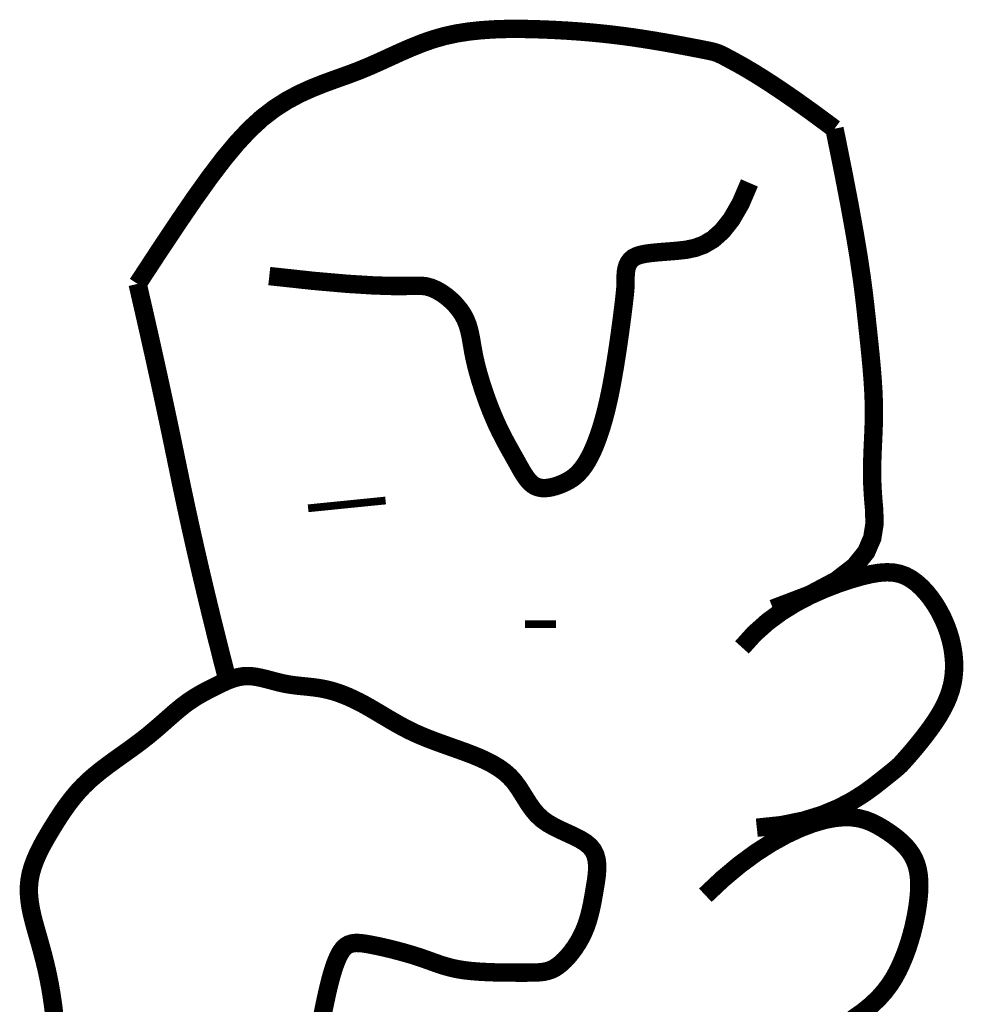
# Model space of a CAD drawing. Extents: x -2.9 to 5.6, y -8 to 3.
# Tile 136 of 140: x 4.541 to 4.66, y -6.143 to -6.02. Entities that reach past the tile are written whole.
import ezdxf

# ---------------------------------------------------------------- set-up
doc = ezdxf.new("R2010")
doc.units = 0
doc.header["$MEASUREMENT"] = 0
doc.layers.add('FACE', color=160, linetype='CONTINUOUS')

msp = doc.modelspace()

# ---------------------------------------------------------------- linework, layer by layer
at = {"layer": 'FACE', "color": 5}
for points, const_width in [([(4.556263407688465, -6.053092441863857), (4.558879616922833, -6.049095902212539), (4.561225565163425, -6.045564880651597), (4.56334076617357, -6.042466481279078), (4.56526473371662, -6.039767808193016), (4.5670369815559, -6.037435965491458), (4.568697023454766, -6.035438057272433), (4.570284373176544, -6.033741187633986), (4.571838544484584, -6.032312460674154), (4.5733913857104, -6.031118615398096), (4.574944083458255, -6.030124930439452), (4.576490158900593, -6.029296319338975), (4.578023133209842, -6.028597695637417), (4.579536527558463, -6.027993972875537), (4.581023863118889, -6.027450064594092), (4.582478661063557, -6.026930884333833), (4.583894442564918, -6.02640134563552), (4.585268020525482, -6.025835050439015), (4.586609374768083, -6.025240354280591), (4.587931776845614, -6.024634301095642), (4.589248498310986, -6.024033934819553), (4.590572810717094, -6.023456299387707), (4.591917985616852, -6.022918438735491), (4.593297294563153, -6.022437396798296), (4.594724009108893, -6.022030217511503), (4.59620697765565, -6.021709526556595), (4.597737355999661, -6.021470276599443), (4.599301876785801, -6.021303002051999), (4.600887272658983, -6.021198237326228), (4.602480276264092, -6.021146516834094), (4.604067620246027, -6.021138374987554), (4.605636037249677, -6.021164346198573), (4.607172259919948, -6.021214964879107), (4.608666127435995, -6.02128238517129), (4.610119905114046, -6.021365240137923), (4.611538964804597, -6.021463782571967), (4.61292867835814, -6.021578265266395), (4.614294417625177, -6.021708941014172), (4.615641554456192, -6.021856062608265), (4.616975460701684, -6.02201988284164), (4.618301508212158, -6.022200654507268), (4.619620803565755, -6.022397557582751), (4.620917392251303, -6.022605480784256), (4.622171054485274, -6.02281824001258), (4.623361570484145, -6.023029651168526), (4.624468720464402, -6.023233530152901), (4.625472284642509, -6.023423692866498), (4.626352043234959, -6.023593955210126), (4.627087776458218, -6.023738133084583), (4.62766945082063, -6.023853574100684), (4.628127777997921, -6.023951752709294), (4.628503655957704, -6.024047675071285), (4.628837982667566, -6.024156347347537), (4.6291716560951, -6.024292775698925), (4.629545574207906, -6.024471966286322), (4.63000063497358, -6.024708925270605), (4.630577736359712, -6.025018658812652), (4.631315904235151, -6.025419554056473), (4.632246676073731, -6.025943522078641), (4.633399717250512, -6.026625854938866), (4.634804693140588, -6.027501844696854), (4.636491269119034, -6.028606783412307), (4.638489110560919, -6.029975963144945), (4.640827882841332, -6.031644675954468), (4.643537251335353, -6.033648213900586)], 0.002302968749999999), ([(4.643537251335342, -6.033648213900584), (4.644595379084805, -6.038886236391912), (4.645432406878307, -6.04323713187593), (4.646079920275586, -6.046823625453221), (4.646569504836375, -6.049768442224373), (4.646932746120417, -6.052194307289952), (4.647201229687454, -6.054223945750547), (4.647406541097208, -6.055980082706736), (4.647580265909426, -6.057585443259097), (4.647747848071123, -6.059142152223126), (4.647910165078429, -6.060669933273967), (4.648061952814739, -6.06216790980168), (4.648197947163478, -6.06363520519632), (4.648312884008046, -6.065070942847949), (4.648401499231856, -6.06647424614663), (4.648458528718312, -6.067844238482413), (4.648478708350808, -6.06918004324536), (4.648460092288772, -6.070483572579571), (4.648414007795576, -6.071767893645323), (4.648355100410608, -6.073048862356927), (4.648298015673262, -6.074342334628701), (4.648257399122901, -6.07566416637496), (4.648247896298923, -6.07703021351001), (4.648284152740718, -6.078456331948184), (4.648380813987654, -6.079958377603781), (4.648518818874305, -6.081546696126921), (4.648544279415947, -6.083209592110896), (4.648269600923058, -6.084929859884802), (4.647507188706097, -6.086690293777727), (4.646069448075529, -6.088473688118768), (4.643768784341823, -6.090262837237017), (4.64041760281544, -6.092040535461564), (4.63582830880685, -6.093789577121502)], 0.002302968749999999), ([(4.572753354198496, -6.052113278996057), (4.578262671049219, -6.052709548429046), (4.58254132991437, -6.053082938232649), (4.585768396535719, -6.053282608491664), (4.588122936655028, -6.053357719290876), (4.589784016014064, -6.053357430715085), (4.590930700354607, -6.053330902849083), (4.591742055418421, -6.053327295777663), (4.592397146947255, -6.053395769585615), (4.593042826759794, -6.0535747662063), (4.59369709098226, -6.053859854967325), (4.594345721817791, -6.05423588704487), (4.594974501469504, -6.054687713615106), (4.595569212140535, -6.055200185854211), (4.59611563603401, -6.055758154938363), (4.596599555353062, -6.056346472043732), (4.59700675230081, -6.056949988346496), (4.597328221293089, -6.057557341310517), (4.59757580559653, -6.05817231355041), (4.597766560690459, -6.05880247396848), (4.597917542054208, -6.059455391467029), (4.598045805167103, -6.060138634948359), (4.598168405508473, -6.060859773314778), (4.598302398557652, -6.061626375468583), (4.598464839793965, -6.06244601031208), (4.598668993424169, -6.063322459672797), (4.598912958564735, -6.064244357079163), (4.599191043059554, -6.065196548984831), (4.59949755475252, -6.066163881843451), (4.59982680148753, -6.067131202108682), (4.600173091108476, -6.068083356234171), (4.600530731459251, -6.069005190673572), (4.600894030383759, -6.069881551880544), (4.601257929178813, -6.070700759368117), (4.601619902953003, -6.071465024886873), (4.601978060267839, -6.072180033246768), (4.602330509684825, -6.07285146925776), (4.60267535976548, -6.073485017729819), (4.603010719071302, -6.074086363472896), (4.603334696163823, -6.074661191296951), (4.603645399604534, -6.075215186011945), (4.603942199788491, -6.075751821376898), (4.604229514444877, -6.076265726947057), (4.604513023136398, -6.076749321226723), (4.60479840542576, -6.077195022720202), (4.605091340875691, -6.0775952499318), (4.605397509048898, -6.077942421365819), (4.605722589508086, -6.078228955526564), (4.606072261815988, -6.078447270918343), (4.606450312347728, -6.078592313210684), (4.606852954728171, -6.07866913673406), (4.607274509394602, -6.07868532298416), (4.607709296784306, -6.078648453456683), (4.608151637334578, -6.078566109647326), (4.608595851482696, -6.078445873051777), (4.609036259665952, -6.078295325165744), (4.609467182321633, -6.078122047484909), (4.609884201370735, -6.07793077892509), (4.610287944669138, -6.077714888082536), (4.610680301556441, -6.077464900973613), (4.611063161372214, -6.07717134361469), (4.611438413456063, -6.076824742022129), (4.611807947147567, -6.076415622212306), (4.612173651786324, -6.075934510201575), (4.612537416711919, -6.075371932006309), (4.612900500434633, -6.074719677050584), (4.613261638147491, -6.0739745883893), (4.613618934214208, -6.073134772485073), (4.613970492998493, -6.072198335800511), (4.614314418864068, -6.071163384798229), (4.614648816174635, -6.070028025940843), (4.614971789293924, -6.068790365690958), (4.615281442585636, -6.067448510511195), (4.61557588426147, -6.066007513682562), (4.615853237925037, -6.064500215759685), (4.616111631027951, -6.062966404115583), (4.616349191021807, -6.061445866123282), (4.616564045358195, -6.059978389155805), (4.61675432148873, -6.05860376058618), (4.616918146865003, -6.057361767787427), (4.617053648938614, -6.056292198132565), (4.617159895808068, -6.055422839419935), (4.617239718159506, -6.054733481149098), (4.617296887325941, -6.054191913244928), (4.617335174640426, -6.0537659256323), (4.617358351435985, -6.053423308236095), (4.617370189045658, -6.053131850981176), (4.617374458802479, -6.052859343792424), (4.617374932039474, -6.052573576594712), (4.61737664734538, -6.05224991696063), (4.617389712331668, -6.051894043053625), (4.617425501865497, -6.051519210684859), (4.617495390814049, -6.051138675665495), (4.61761075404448, -6.050765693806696), (4.617782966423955, -6.050413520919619), (4.618023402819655, -6.050095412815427), (4.618343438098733, -6.049824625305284), (4.61875207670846, -6.049610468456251), (4.619248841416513, -6.049446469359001), (4.619830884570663, -6.049322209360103), (4.620495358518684, -6.04922726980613), (4.621239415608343, -6.049151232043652), (4.622060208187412, -6.04908367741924), (4.622954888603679, -6.049014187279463), (4.623920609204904, -6.0489323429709), (4.624952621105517, -6.048815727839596), (4.626038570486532, -6.04859393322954), (4.627164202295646, -6.048184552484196), (4.628315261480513, -6.047505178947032), (4.629477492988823, -6.046473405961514), (4.630636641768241, -6.045006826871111), (4.631778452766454, -6.043023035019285), (4.632888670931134, -6.040439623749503)], 0.002302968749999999), ([(4.567532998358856, -6.102803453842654), (4.567526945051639, -6.102780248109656), (4.566827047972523, -6.100051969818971), (4.566131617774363, -6.09729563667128), (4.565449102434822, -6.094538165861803), (4.564787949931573, -6.091806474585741), (4.564148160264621, -6.0891005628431), (4.563529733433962, -6.086420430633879), (4.562932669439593, -6.083766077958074), (4.562356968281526, -6.08113750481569), (4.561802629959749, -6.078534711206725), (4.561269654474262, -6.075957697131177), (4.56073442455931, -6.07335681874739), (4.560173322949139, -6.070682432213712), (4.559586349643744, -6.067934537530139), (4.558973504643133, -6.06511313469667), (4.558334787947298, -6.062218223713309), (4.557670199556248, -6.059249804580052), (4.556979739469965, -6.056207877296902), (4.556263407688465, -6.053092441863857)], 0.002302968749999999), ([(4.577619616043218, -6.081211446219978), (4.58731936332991, -6.080236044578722)], 0.0009694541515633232), ([(4.63195088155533, -6.098641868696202), (4.633488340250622, -6.096933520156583), (4.635162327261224, -6.09543823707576), (4.636927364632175, -6.094141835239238), (4.638737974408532, -6.093030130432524), (4.640548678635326, -6.09208893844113), (4.642313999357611, -6.091304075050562), (4.643988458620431, -6.090661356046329), (4.645526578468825, -6.090146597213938), (4.646893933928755, -6.089747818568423), (4.648100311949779, -6.089461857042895), (4.649166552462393, -6.089287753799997), (4.650113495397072, -6.089224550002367), (4.650961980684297, -6.089271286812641), (4.65173284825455, -6.089427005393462), (4.65244693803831, -6.089690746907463), (4.653125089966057, -6.090061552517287), (4.653783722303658, -6.090536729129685), (4.654421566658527, -6.091106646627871), (4.655032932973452, -6.091759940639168), (4.655612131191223, -6.092485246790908), (4.65615347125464, -6.093271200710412), (4.65665126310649, -6.094106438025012), (4.65709981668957, -6.09497959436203), (4.65749344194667, -6.095879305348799), (4.657827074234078, -6.096795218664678), (4.658098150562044, -6.097721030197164), (4.658304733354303, -6.098651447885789), (4.658444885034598, -6.099581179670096), (4.658516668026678, -6.100504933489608), (4.658518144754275, -6.101417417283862), (4.658447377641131, -6.102313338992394), (4.658302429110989, -6.103187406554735), (4.6580833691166, -6.104035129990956), (4.657798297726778, -6.10485522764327), (4.657457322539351, -6.105647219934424), (4.657070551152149, -6.106410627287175), (4.656648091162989, -6.107144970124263), (4.656200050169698, -6.107849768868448), (4.655736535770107, -6.108524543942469), (4.655267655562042, -6.109168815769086), (4.654802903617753, -6.10978151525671), (4.654349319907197, -6.110359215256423), (4.653913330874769, -6.110897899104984), (4.65350136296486, -6.111393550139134), (4.653119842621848, -6.111842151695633), (4.652775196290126, -6.112239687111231), (4.652473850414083, -6.112582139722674), (4.652222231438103, -6.112865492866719), (4.652020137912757, -6.113091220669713), (4.651840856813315, -6.113282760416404), (4.65165104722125, -6.113469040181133), (4.651417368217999, -6.113678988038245), (4.651106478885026, -6.113941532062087), (4.650685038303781, -6.114285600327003), (4.650119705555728, -6.114740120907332), (4.649377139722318, -6.115334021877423), (4.648425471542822, -6.116081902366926), (4.647238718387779, -6.116941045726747), (4.645792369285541, -6.117854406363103), (4.644061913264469, -6.118764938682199), (4.642022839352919, -6.119615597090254), (4.63965063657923, -6.120349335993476), (4.636920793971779, -6.120909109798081), (4.633808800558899, -6.121237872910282)], 0.002302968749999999), ([(4.604788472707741, -6.095746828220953), (4.608668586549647, -6.095744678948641)], 0.0009694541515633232), ([(4.545815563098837, -6.144614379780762), (4.545655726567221, -6.143366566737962), (4.545480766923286, -6.142179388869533), (4.545291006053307, -6.141063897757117), (4.545088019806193, -6.140014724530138), (4.544873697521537, -6.139022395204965), (4.544649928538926, -6.138077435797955), (4.544418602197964, -6.137170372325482), (4.544181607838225, -6.136291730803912), (4.543940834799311, -6.135432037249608), (4.543698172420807, -6.134581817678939), (4.543457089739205, -6.133733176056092), (4.543227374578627, -6.13288452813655), (4.543020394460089, -6.13203586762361), (4.542847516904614, -6.131187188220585), (4.542720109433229, -6.130338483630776), (4.542649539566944, -6.129489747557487), (4.542647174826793, -6.12864097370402), (4.542724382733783, -6.127792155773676), (4.54288874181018, -6.126943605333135), (4.543132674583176, -6.126096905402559), (4.543444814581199, -6.125253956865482), (4.543813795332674, -6.124416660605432), (4.544228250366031, -6.123586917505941), (4.5446768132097, -6.122766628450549), (4.545148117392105, -6.121957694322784), (4.545630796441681, -6.121162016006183), (4.546116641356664, -6.120381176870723), (4.546610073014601, -6.119615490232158), (4.547118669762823, -6.118864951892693), (4.547650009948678, -6.11812955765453), (4.548211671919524, -6.117409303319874), (4.548811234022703, -6.116704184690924), (4.54945627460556, -6.116014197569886), (4.550154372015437, -6.115339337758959), (4.550909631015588, -6.114679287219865), (4.551712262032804, -6.114032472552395), (4.552549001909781, -6.113397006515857), (4.553406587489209, -6.112771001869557), (4.554271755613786, -6.112152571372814), (4.555131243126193, -6.111539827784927), (4.555971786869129, -6.110930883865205), (4.556780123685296, -6.110323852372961), (4.557545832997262, -6.109718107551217), (4.558269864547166, -6.109118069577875), (4.558956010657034, -6.108529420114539), (4.559608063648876, -6.10795784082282), (4.560229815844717, -6.107409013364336), (4.560825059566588, -6.106888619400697), (4.561397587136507, -6.106402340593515), (4.561951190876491, -6.1059558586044), (4.562489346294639, -6.105552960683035), (4.563014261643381, -6.105189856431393), (4.563527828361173, -6.104860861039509), (4.564031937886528, -6.104560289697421), (4.564528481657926, -6.104282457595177), (4.56501935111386, -6.104021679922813), (4.565506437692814, -6.103772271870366), (4.56599163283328, -6.103528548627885), (4.566476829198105, -6.103287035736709), (4.566963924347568, -6.10305310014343), (4.567454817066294, -6.102834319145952), (4.567951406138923, -6.102638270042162), (4.568455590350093, -6.102472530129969), (4.568969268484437, -6.102344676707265), (4.569494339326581, -6.102262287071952), (4.570032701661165, -6.102232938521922), (4.570585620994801, -6.102261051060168), (4.571151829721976, -6.102338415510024), (4.571729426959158, -6.102453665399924), (4.572316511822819, -6.102595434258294), (4.572911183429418, -6.102752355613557), (4.573511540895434, -6.102913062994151), (4.574115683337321, -6.103066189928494), (4.574721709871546, -6.103200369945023), (4.575328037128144, -6.10330739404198), (4.575934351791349, -6.103391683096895), (4.576540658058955, -6.103460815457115), (4.577146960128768, -6.103522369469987), (4.57775326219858, -6.103583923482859), (4.57835956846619, -6.103653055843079), (4.578965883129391, -6.103737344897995), (4.579572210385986, -6.103844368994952), (4.580178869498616, -6.103980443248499), (4.580787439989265, -6.104146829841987), (4.581399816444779, -6.104343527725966), (4.582017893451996, -6.104570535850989), (4.582643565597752, -6.104827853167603), (4.583278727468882, -6.10511547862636), (4.583925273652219, -6.105433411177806), (4.58458509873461, -6.105781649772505), (4.585259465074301, -6.106158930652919), (4.585947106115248, -6.106558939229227), (4.586646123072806, -6.106974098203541), (4.587354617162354, -6.107396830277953), (4.588070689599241, -6.107819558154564), (4.58879244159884, -6.108234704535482), (4.589517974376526, -6.108634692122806), (4.590245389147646, -6.109011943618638), (4.590973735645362, -6.109361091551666), (4.591705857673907, -6.109685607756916), (4.592445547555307, -6.109991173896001), (4.59319659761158, -6.110283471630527), (4.593962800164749, -6.110568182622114), (4.594747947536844, -6.11085098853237), (4.595555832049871, -6.111137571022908), (4.596390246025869, -6.111433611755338), (4.597251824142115, -6.111744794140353), (4.598128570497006, -6.112076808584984), (4.599005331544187, -6.112435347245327), (4.599866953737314, -6.112826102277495), (4.600698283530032, -6.113254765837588), (4.601484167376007, -6.113727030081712), (4.602209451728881, -6.114248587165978), (4.602858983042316, -6.114825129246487), (4.603424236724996, -6.1154585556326), (4.603923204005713, -6.116135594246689), (4.604380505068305, -6.11683918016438), (4.604820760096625, -6.117552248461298), (4.60526858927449, -6.118257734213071), (4.605748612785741, -6.118938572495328), (4.606285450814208, -6.11957769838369), (4.606903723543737, -6.120158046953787), (4.60761858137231, -6.120668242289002), (4.608407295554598, -6.12111966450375), (4.609237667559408, -6.121529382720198), (4.610077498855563, -6.121914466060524), (4.610894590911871, -6.122291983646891), (4.611656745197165, -6.122679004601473), (4.61233176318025, -6.123092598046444), (4.612887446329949, -6.123549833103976), (4.613300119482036, -6.124063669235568), (4.613580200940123, -6.124630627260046), (4.613746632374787, -6.125243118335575), (4.613818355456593, -6.125893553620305), (4.613814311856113, -6.126574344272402), (4.613753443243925, -6.127277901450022), (4.61365469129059, -6.127996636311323), (4.613536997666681, -6.128722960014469), (4.613415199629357, -6.129450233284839), (4.613287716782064, -6.13017561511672), (4.613148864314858, -6.130897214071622), (4.612992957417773, -6.131613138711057), (4.612814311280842, -6.132321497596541), (4.61260724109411, -6.133020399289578), (4.612366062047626, -6.133707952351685), (4.612085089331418, -6.134382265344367), (4.611760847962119, -6.135040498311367), (4.611398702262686, -6.135676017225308), (4.611006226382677, -6.136281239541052), (4.610590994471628, -6.136848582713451), (4.61016058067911, -6.13737046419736), (4.609722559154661, -6.137839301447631), (4.609284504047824, -6.138247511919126), (4.608853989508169, -6.138587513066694), (4.608434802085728, -6.138854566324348), (4.608015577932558, -6.13905530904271), (4.607581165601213, -6.139199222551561), (4.607116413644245, -6.139295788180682), (4.606606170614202, -6.139354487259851), (4.60603528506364, -6.139384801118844), (4.605388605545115, -6.139396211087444), (4.604650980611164, -6.139398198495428), (4.603813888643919, -6.139398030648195), (4.602895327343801, -6.139394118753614), (4.601919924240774, -6.139382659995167), (4.60091230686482, -6.139359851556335), (4.599897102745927, -6.139321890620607), (4.598898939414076, -6.139264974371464), (4.597942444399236, -6.139185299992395), (4.597052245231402, -6.13907906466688), (4.596245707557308, -6.138943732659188), (4.595511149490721, -6.138781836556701), (4.594829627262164, -6.138597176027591), (4.594182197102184, -6.138393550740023), (4.593549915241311, -6.138174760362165), (4.59291383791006, -6.137944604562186), (4.592255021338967, -6.137706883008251), (4.59155452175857, -6.137465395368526), (4.590799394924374, -6.137223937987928), (4.59000069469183, -6.136986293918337), (4.589175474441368, -6.136756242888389), (4.588340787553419, -6.136537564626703), (4.587513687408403, -6.136334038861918), (4.586711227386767, -6.136149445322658), (4.585950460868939, -6.135987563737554), (4.585248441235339, -6.135852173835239), (4.584618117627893, -6.135748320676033), (4.584056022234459, -6.135686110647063), (4.583554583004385, -6.135676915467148), (4.583106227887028, -6.135732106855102), (4.582703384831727, -6.135863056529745), (4.582338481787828, -6.136081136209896), (4.582003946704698, -6.136397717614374), (4.581692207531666, -6.136824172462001), (4.581396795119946, -6.137367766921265), (4.581115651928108, -6.138019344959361), (4.580847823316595, -6.138765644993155), (4.580592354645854, -6.139593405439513), (4.580348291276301, -6.1404893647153), (4.580114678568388, -6.141440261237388), (4.579890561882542, -6.142432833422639), (4.579674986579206, -6.143453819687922), (4.579464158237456, -6.144493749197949), (4.579242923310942, -6.145558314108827)], 0.002302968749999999), ([(4.627365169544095, -6.129696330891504), (4.629531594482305, -6.127652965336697), (4.631640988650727, -6.12588835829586), (4.633678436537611, -6.124386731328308), (4.635629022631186, -6.123132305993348), (4.637477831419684, -6.122109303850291), (4.63920994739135, -6.121301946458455), (4.640810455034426, -6.120694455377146), (4.642264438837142, -6.120271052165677), (4.643562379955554, -6.120015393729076), (4.644716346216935, -6.119908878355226), (4.645743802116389, -6.119932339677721), (4.64666221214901, -6.120066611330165), (4.64748904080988, -6.120292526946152), (4.648241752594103, -6.12059092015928), (4.64893781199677, -6.120942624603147), (4.649594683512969, -6.121328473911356), (4.650225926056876, -6.121732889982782), (4.650829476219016, -6.122154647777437), (4.651399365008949, -6.122596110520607), (4.651929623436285, -6.123059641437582), (4.652414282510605, -6.123547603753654), (4.652847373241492, -6.124062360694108), (4.653222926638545, -6.12460627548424), (4.653534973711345, -6.125181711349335), (4.653779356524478, -6.125790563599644), (4.653959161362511, -6.126432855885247), (4.654079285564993, -6.127108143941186), (4.654144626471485, -6.127815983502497), (4.654160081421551, -6.128555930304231), (4.654130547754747, -6.12932754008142), (4.654060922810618, -6.130130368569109), (4.653956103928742, -6.130963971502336), (4.65381997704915, -6.131827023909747), (4.653652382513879, -6.132714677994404), (4.653452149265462, -6.13362120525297), (4.653218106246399, -6.134540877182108), (4.652949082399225, -6.135467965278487), (4.652643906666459, -6.136396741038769), (4.652301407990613, -6.137321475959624), (4.651920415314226, -6.13823644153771), (4.651496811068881, -6.139137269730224), (4.651014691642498, -6.140025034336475), (4.650455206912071, -6.140902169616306), (4.649799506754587, -6.141771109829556), (4.64902874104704, -6.14263428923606), (4.648124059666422, -6.143494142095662), (4.647066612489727, -6.144353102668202), (4.645837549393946, -6.145213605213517)], 0.002302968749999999)]:
    msp.add_lwpolyline(points, dxfattribs=dict(at, const_width=const_width))

doc.saveas('drawing.dxf')
